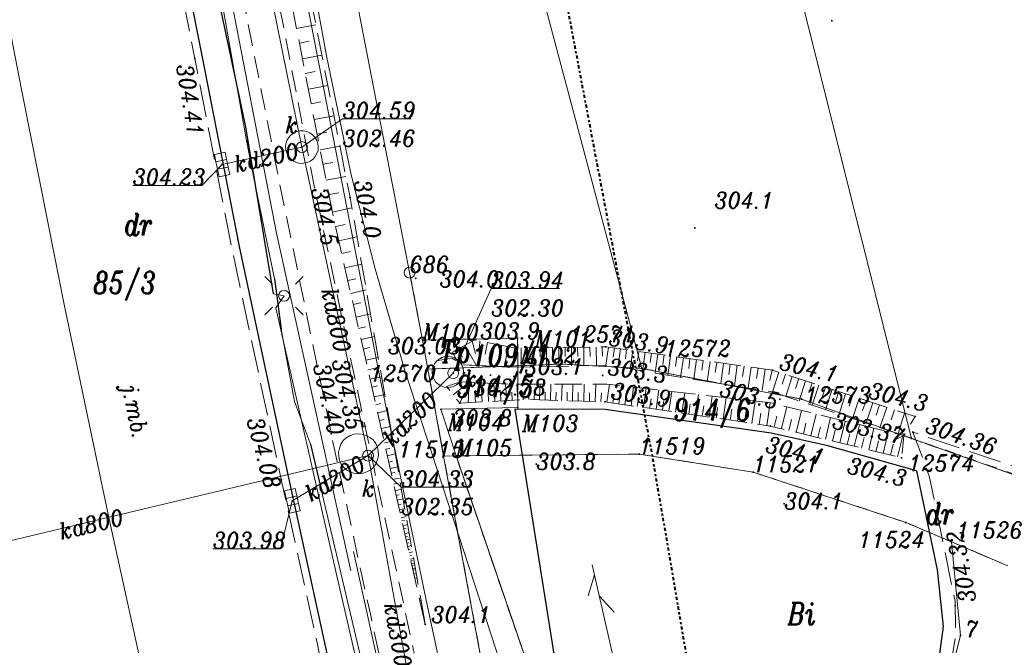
# Model space of a CAD drawing. Extents: x 779 to 3668, y -1329 to 9570.
# Tile 98 of 106: x 2388 to 2433, y -275 to -246. Entities that reach past the tile are written whole.
import ezdxf

# ---------------------------------------------------------------- set-up
doc = ezdxf.new("R2010")
doc.units = 0
for name, pattern in [('0.5_0.5', [1, 0.5, -0.5]), ('1.5_0.5', [2, 1.5, -0.5]), ('BUBZ01-500', [1.75, 1.25, -0.5]), ('CIĄGłA', [0]), ('DGN Style 4', [0.3202, 0.16, -0.08, 0.0002, -0.08]), ('ib05_500', [1, 0.5, -0.5]), ('mz1.0_0.5', [1.5, 1, -0.5]), ('mz1.25_0.5', [1.75, 1.25, -0.5])]:
    doc.linetypes.add(name, pattern=pattern)
for name, color, linetype, lineweight in [('000 Inne (niezydentyfikowane)', 7, 'Continuous', 0), ('202-punkt graniczny', 7, 'Continuous', 0), ('202-punkt graniczny-Atr103', 7, 'Continuous', 0), ('203-punkt graniczny', 7, 'Continuous', 0), ('203-punkt graniczny-Atr103', 7, 'Continuous', 0), ('210-oznaczenie konturu użytku gruntowego', 7, 'Continuous', 0), ('211-numer działki ewidencyjnej', 7, 'Continuous', 0), ('217-kontur klasyfikacyjny', 7, 'Continuous', 0), ('218-kontur użytku gruntowego', 7, 'Continuous', 0), ('219-działka ewidencyjna', 7, 'Continuous', 0), ('bariera drogowa ochronna (linia)', 7, 'Continuous', 0), ('BUBZ01', 7, 'Continuous', 0), ('BUBZ01_1', 7, 'Continuous', 0), ('chodnik (powierzchnia)', 7, 'Continuous', 0), ('ekran akustyczny (linia)', 7, 'Continuous', 0), ('jezdnia (powierzchnia)', 7, 'Continuous', 0), ('jezdnia (powierzchnia)-Atr17', 7, 'Continuous', 0), ('kanał technologiczny (linia)', 7, 'Continuous', 0), ('komora podziemna - przewód kanalizacyjny (powierzchnia)-SK', 7, 'Continuous', 0), ('kratka ściekowa (punkt)-SK', 7, 'Continuous', 0), ('krawężnik (linia)', 7, 'Continuous', 0), ('latarnia (punkt)', 7, 'Continuous', 0), ('MPZP', 7, 'Continuous', 0), ('murek oporowy (linia)', 7, 'Continuous', 0), ('ogrodzenie trwałe (linia)', 7, 'Continuous', 0), ('przepust (linia)', 7, 'Continuous', 0), ('przepust (linia) - symbol', 7, 'Continuous', 0), ('przewód elektroenergetyczny (linia)-SEPOD', 7, 'Continuous', 0), ('przewód gazowy (linia)-SG', 7, 'Continuous', 0), ('przewód kanalizacyjny (linia)-SK', 7, 'Continuous', 0), ('przewód kanalizacyjny (linia)-SK-Atr1', 7, 'Continuous', 0), ('punkt o określonej wysokości (sieć kanalizacyjna)-SK', 7, 'Continuous', 0), ('punkt o określonej wysokości (sieć kanalizacyjna)-SK-Atr2', 7, 'Continuous', 0), ('punkt o określonej wysokości (sieć kanalizacyjna)-SK-Atr3', 7, 'Continuous', 0), ('punkt wysokościowy naturalny', 7, 'Continuous', 0), ('punkt wysokościowy naturalny-Atr2', 7, 'Continuous', 0), ('punkt wysokościowy sztuczny', 7, 'Continuous', 0), ('punkt wysokościowy sztuczny-Atr2', 7, 'Continuous', 0), ('RTPW01', 253, 'Continuous', 0), ('RTPW02', 7, 'Continuous', 0), ('rura ochronna - przewód elektroenergetyczny (linia)-SE', 7, 'Continuous', 0), ('skarpa nieumocniona (powierzchnia)', 7, 'Continuous', 0), ('SUPT01', 7, 'Continuous', 0), ('właz okrągły - siec kanalizacyjna (punkt)-SK', 7, 'Continuous', 0), ('właz okrągły - siec kanalizacyjna (punkt)-SK-Atr17', 7, 'Continuous', 0)]:
    doc.layers.add(name, color=color, linetype=linetype, lineweight=lineweight)
doc.styles.get("Standard").update_dxf_attribs({"font": 'arial.ttf'})
doc.styles.add('Style-ITALIC_1250', font='ITALIC_1250.shx')
doc.linetypes.add('902-500', pattern='A,3.75,[24,dgnlstyle-geo-mz.shx,S=0.002786,R=0,X=0,Y=0],3.75', length=7.5)
doc.linetypes.add('KTOK01-500', pattern='A,1.75,[13,dgnlstyle-rozp_2013.shx,S=0.002778,R=0,X=0,Y=0],1.75', length=3.5)

# ---------------------------------------------------------------- blocks, each defined once
blk = doc.blocks.new('203')
at = {"linetype": 'Continuous', "lineweight": -2, "ltscale": 10}
h = blk.add_hatch(color=0, dxfattribs=at)
edge = h.paths.add_edge_path()
edge.add_arc((0, 0), 0.45, 0, 360)
blk = doc.blocks.new('202')
at = {"color": 0, "linetype": 'Continuous', "lineweight": -2, "ltscale": 10}
blk.add_circle((0, 0), 2.5, dxfattribs=at)
blk = doc.blocks.new('PW01')
at = {"linetype": 'Continuous', "lineweight": 13, "ltscale": 10}
h = blk.add_hatch(color=0, dxfattribs=at)
edge = h.paths.add_edge_path()
edge.add_arc((0, 0), 0.45, 0, 360)
blk = doc.blocks.new('IB05')
at = {"color": 0, "linetype": 'Continuous', "lineweight": -2, "ltscale": 10}
for q in [(3.54, 3.54), (3.54, -3.54)]:
    blk.add_line((0, 0), q, dxfattribs=at)
blk = doc.blocks.new('PW02')
at = {"linetype": 'Continuous', "lineweight": 13, "ltscale": 10}
h = blk.add_hatch(color=0, dxfattribs=at)
edge = h.paths.add_edge_path()
edge.add_arc((0, 0), 0.45, 0, 360)
blk = doc.blocks.new('SM01')
at = {"color": 0, "linetype": 'Continuous', "lineweight": 13, "ltscale": 10}
for p, q in [((-5.3, 5.31), (-8.83, 8.84)), ((5.31, 5.31), (8.84, 8.84)), ((-5.3, -5.3), (-8.83, -8.83)), ((5.31, -5.3), (8.84, -8.83))]:
    blk.add_line(p, q, dxfattribs=at)
blk.add_circle((0, 0), 2.5, dxfattribs=at)
blk = doc.blocks.new('US05')
at = {"color": 0, "linetype": 'Continuous', "lineweight": 13, "ltscale": 10}
for p, q in [((-5.25, -2.5), (-5.25, 2.5)), ((-5.25, 2.5), (-1.75, 2.5)), ((-1.75, -2.5), (-1.75, 2.5)), ((-1.75, 2.5), (1.75, 2.5)), ((1.75, -2.5), (1.75, 2.5)), ((1.75, 2.5), (5.25, 2.5)), ((5.25, -2.5), (5.25, 2.5)), ((-5.25, -2.5), (-1.75, -2.5)), ((-1.75, -2.5), (1.75, -2.5)), ((1.75, -2.5), (5.25, -2.5))]:
    blk.add_line(p, q, dxfattribs=at)
blk = doc.blocks.new('PW01_1')
at = {"linetype": 'Continuous', "lineweight": 13, "ltscale": 10}
h = blk.add_hatch(color=0, dxfattribs=at)
edge = h.paths.add_edge_path()
edge.add_arc((0, 0), 0.45, 0, 360)
blk = doc.blocks.new('US22')
at = {"color": 0, "linetype": 'Continuous', "lineweight": -2, "ltscale": 10}
blk.add_circle((0, 0), 2.5, dxfattribs=at)
blk = doc.blocks.new('RTPW01')
at = {"layer": 'RTPW01', "linetype": 'Continuous', "lineweight": 13, "true_color": 0x939598}
h = blk.add_hatch(color=252, dxfattribs=at)
edge = h.paths.add_edge_path()
edge.add_arc((0, 0), 0.045, 0, 360)
blk = doc.blocks.new('RTPW02')
at = {"layer": 'RTPW02', "linetype": 'Continuous', "lineweight": 13}
h = blk.add_hatch(color=7, dxfattribs=at)
edge = h.paths.add_edge_path()
edge.add_arc((0, 0), 0.045, 0, 360)
blk = doc.blocks.new('PZT MDCP podkład')
at = {"layer": '000 Inne (niezydentyfikowane)', "color": 8, "linetype": 'Continuous', "lineweight": 13, "flags": 128}
for points in [[(2114.186, 42.976), (2114.696, 42.056)], [(2114.516, 43.166), (2114.666, 42.606)], [(2114.876, 43.176), (2114.816, 42.046)], [(2115.226, 43.106), (2115.116, 42.576)], [(2115.556, 43.046), (2115.356, 42.016)], [(2115.876, 42.976), (2115.786, 42.486)], [(2113.616, 42.656), (2113.846, 42.226)], [(2113.876, 42.806), (2114.076, 42.436)], [(2116.186, 42.916), (2115.996, 41.986)], [(2116.476, 42.856), (2116.386, 42.416)], [(2116.766, 42.856), (2116.776, 41.986)], [(2117.056, 42.866), (2117.066, 42.426)], [(2117.346, 42.866), (2117.356, 41.996)], [(2117.636, 42.866), (2117.636, 42.436)], [(2117.926, 42.876), (2117.936, 42.006)], [(2118.216, 42.876), (2118.216, 42.446)], [(2118.496, 42.876), (2118.506, 42.016)], [(2118.786, 42.886), (2118.796, 42.456)], [(2119.076, 42.886), (2119.086, 42.026)], [(2119.356, 42.886), (2119.366, 42.466)], [(2119.646, 42.896), (2119.656, 42.036)], [(2119.926, 42.896), (2119.936, 42.466)], [(2120.216, 42.896), (2120.226, 42.046)], [(2120.496, 42.906), (2120.506, 42.476)], [(2120.776, 42.886), (2120.656, 42.056)], [(2121.056, 42.846), (2120.996, 42.436)], [(2121.326, 42.816), (2121.216, 41.976)], [(2121.606, 42.776), (2121.556, 42.356)], [(2121.896, 42.736), (2121.776, 41.886)], [(2122.176, 42.696), (2122.116, 42.266)], [(2122.466, 42.656), (2122.346, 41.796)], [(2122.756, 42.616), (2122.696, 42.186)], [(2123.046, 42.576), (2122.926, 41.706)], [(2123.336, 42.536), (2123.276, 42.096)], [(2123.626, 42.486), (2123.506, 41.606)], [(2123.926, 42.446), (2123.866, 42.006)], [(2124.226, 42.406), (2124.096, 41.516)], [(2124.526, 42.366), (2124.466, 41.916)], [(2124.826, 42.326), (2124.706, 41.416)], [(2125.136, 42.276), (2125.066, 41.826)], [(2125.446, 42.236), (2125.316, 41.316)], [(2125.756, 42.196), (2125.686, 41.726)], [(2126.066, 42.146), (2125.936, 41.216)], [(2126.376, 42.106), (2126.316, 41.636)], [(2126.696, 42.066), (2126.566, 41.116)], [(2127.016, 42.016), (2126.946, 41.546)], [(2127.336, 41.976), (2127.196, 41.016)], [(2127.656, 41.926), (2127.586, 41.446)], [(2127.976, 41.886), (2127.846, 40.906)], [(2128.306, 41.836), (2128.196, 41.356)], [(2128.606, 41.736), (2128.316, 40.826)], [(2128.916, 41.646), (2128.766, 41.186)], [(2113.646, 40.696), (2114.376, 41.276)], [(2114.336, 40.336), (2114.376, 41.276)], [(2114.976, 40.376), (2114.926, 41.256)], [(2115.556, 40.406), (2115.516, 41.226)], [(2116.106, 40.436), (2116.056, 41.196)], [(2116.616, 40.466), (2116.566, 41.196)], [(2117.116, 40.486), (2117.136, 41.196)], [(2117.616, 40.466), (2117.636, 41.196)], [(2118.116, 40.456), (2118.136, 41.196)], [(2118.616, 40.436), (2118.646, 41.196)], [(2119.126, 40.426), (2119.146, 41.196)], [(2119.646, 40.406), (2119.666, 41.196)], [(2120.176, 40.386), (2120.196, 41.196)], [(2120.706, 40.366), (2120.826, 41.186)], [(2129.216, 41.546), (2128.926, 40.626)], [(2129.526, 41.446), (2129.376, 40.986)], [(2129.826, 41.346), (2129.536, 40.426)], [(2130.136, 41.246), (2129.986, 40.786)], [(2113.946, 40.316), (2114.166, 40.796)], [(2114.666, 40.356), (2114.636, 40.816)], [(2115.276, 40.386), (2115.246, 40.816)], [(2115.836, 40.416), (2115.816, 40.816)], [(2116.356, 40.446), (2116.336, 40.826)], [(2116.866, 40.476), (2116.846, 40.836)], [(2117.366, 40.476), (2117.376, 40.836)], [(2117.866, 40.456), (2117.876, 40.826)], [(2118.366, 40.446), (2118.376, 40.816)], [(2118.876, 40.426), (2118.886, 40.816)], [(2119.386, 40.416), (2119.396, 40.806)], [(2119.906, 40.396), (2119.916, 40.796)], [(2120.436, 40.386), (2120.456, 40.786)], [(2120.986, 40.326), (2121.046, 40.736)], [(2121.256, 40.286), (2121.376, 41.116)], [(2121.816, 40.206), (2121.936, 41.056)], [(2122.386, 40.116), (2122.506, 40.986)], [(2122.966, 40.036), (2123.096, 40.926)], [(2123.556, 39.946), (2123.686, 40.856)], [(2124.156, 39.856), (2124.296, 40.786)], [(2124.776, 39.766), (2124.916, 40.716)], [(2130.446, 41.146), (2130.146, 40.226)], [(2130.756, 41.046), (2130.606, 40.586)], [(2131.056, 40.946), (2130.756, 40.016)], [(2131.366, 40.846), (2131.216, 40.376)], [(2131.676, 40.746), (2131.376, 39.816)], [(2121.536, 40.246), (2121.596, 40.666)], [(2122.096, 40.166), (2122.156, 40.596)], [(2122.666, 40.076), (2122.736, 40.516)], [(2123.256, 39.996), (2123.326, 40.436)], [(2123.856, 39.906), (2123.926, 40.356)], [(2124.466, 39.816), (2124.536, 40.276)], [(2125.406, 39.676), (2125.546, 40.636)], [(2126.046, 39.586), (2126.186, 40.566)], [(2126.706, 39.486), (2126.846, 40.486)], [(2127.366, 39.386), (2127.516, 40.406)], [(2128.056, 39.286), (2128.206, 40.336)], [(2131.986, 40.646), (2131.836, 40.176)], [(2132.296, 40.536), (2131.996, 39.606)], [(2132.616, 40.436), (2132.456, 39.976)], [(2132.926, 40.336), (2132.616, 39.406)], [(2125.086, 39.726), (2125.156, 40.196)], [(2125.726, 39.626), (2125.796, 40.116)], [(2126.376, 39.536), (2126.446, 40.036)], [(2127.036, 39.436), (2127.106, 39.946)], [(2127.706, 39.336), (2127.786, 39.856)], [(2128.736, 39.146), (2128.976, 40.146)], [(2129.406, 38.976), (2129.646, 39.986)], [(2130.076, 38.816), (2130.316, 39.816)], [(2133.236, 40.236), (2133.086, 39.766)], [(2133.566, 40.126), (2133.256, 39.186)], [(2133.916, 40.016), (2133.766, 39.546)], [(2134.386, 39.856), (2134.086, 38.916)], [(2128.396, 39.226), (2128.516, 39.726)], [(2129.066, 39.056), (2129.186, 39.566)], [(2129.736, 38.896), (2129.856, 39.396)], [(2130.746, 38.656), (2130.986, 39.656)], [(2131.406, 38.496), (2131.656, 39.496)], [(2130.406, 38.736), (2130.526, 39.236)], [(2131.076, 38.576), (2131.196, 39.076)], [(2131.746, 38.416), (2131.866, 38.906)], [(2132.076, 38.336), (2132.316, 39.326)], [(2132.736, 38.166), (2132.976, 39.166)], [(2133.396, 38.006), (2133.636, 39.006)], [(2132.406, 38.256), (2132.526, 38.746)], [(2133.066, 38.086), (2133.186, 38.586)], [(2134.066, 37.846), (2134.306, 38.836)], [(2133.736, 37.926), (2133.856, 38.426)]]:
    blk.add_lwpolyline(points, dxfattribs=at)
at = {"layer": '217-kontur klasyfikacyjny', "color": 8, "linetype": '1.5_0.5', "lineweight": 13, "flags": 128}
for points in [[(2111.646, 46.316), (2112.236, 43.216)], [(2112.236, 43.216), (2116.606, 43.306)], [(2116.606, 43.306), (2116.616, 42.036)], [(2116.616, 42.036), (2118.636, 42.116)], [(2118.636, 42.116), (2122.316, 41.916)], [(2122.316, 41.916), (2129.646, 40.506)], [(2129.646, 40.506), (2134.696, 38.696)], [(2134.696, 38.696), (2141.556, 36.266)]]:
    blk.add_lwpolyline(points, dxfattribs=at)
at = {"layer": '218-kontur użytku gruntowego', "color": 8, "linetype": '0.5_0.5', "lineweight": 13, "flags": 128}
for points in [[(2111.646, 46.316), (2112.236, 43.216)], [(2112.236, 43.216), (2111.646, 46.316)], [(2116.606, 43.306), (2112.236, 43.216)], [(2112.236, 43.216), (2116.606, 43.306)], [(2112.236, 43.216), (2112.486, 41.886)], [(2112.486, 41.886), (2112.236, 43.216)], [(2116.616, 42.036), (2116.606, 43.306)], [(2116.606, 43.306), (2116.616, 42.036)], [(2118.636, 42.116), (2116.616, 42.036)], [(2116.616, 42.036), (2118.636, 42.116)], [(2122.316, 41.916), (2118.636, 42.116)], [(2118.636, 42.116), (2122.316, 41.916)], [(2112.486, 41.886), (2116.616, 42.036)], [(2116.616, 42.036), (2112.486, 41.886)], [(2112.486, 41.886), (2113.206, 37.886)], [(2113.206, 37.886), (2112.486, 41.886)], [(2129.646, 40.506), (2122.316, 41.916)], [(2122.316, 41.916), (2129.646, 40.506)], [(2134.696, 38.696), (2129.646, 40.506)], [(2129.646, 40.506), (2134.696, 38.696)], [(2141.556, 36.266), (2134.696, 38.696)], [(2134.696, 38.696), (2141.556, 36.266)], [(2113.206, 37.886), (2113.776, 37.896)], [(2113.776, 37.896), (2113.206, 37.886)], [(2113.206, 37.886), (2115.366, 26.206)], [(2115.366, 26.206), (2113.206, 37.886)], [(2113.776, 37.896), (2122.196, 37.976)], [(2122.196, 37.976), (2113.776, 37.896)], [(2119.596, 20.906), (2113.776, 37.896)], [(2113.776, 37.896), (2119.596, 20.906)], [(2122.196, 37.976), (2127.436, 37.146)], [(2127.436, 37.146), (2122.196, 37.976)], [(2127.436, 37.146), (2134.436, 34.836)], [(2134.436, 34.836), (2127.436, 37.146)], [(2134.436, 34.836), (2136.536, 33.946)], [(2136.536, 33.946), (2134.436, 34.836)], [(2136.536, 33.946), (2139.136, 32.836)], [(2139.136, 32.836), (2136.536, 33.946)]]:
    blk.add_lwpolyline(points, dxfattribs=at)
at = {"layer": '219-działka ewidencyjna', "color": 8, "linetype": 'Continuous', "lineweight": 13, "flags": 128}
for points in [[(2111.646, 46.316), (2103.976, 85.786)], [(2127.666, 66.856), (2134.696, 38.696)], [(2117.836, 58.706), (2122.316, 41.916)], [(2111.646, 46.316), (2112.236, 43.216)], [(2112.236, 43.216), (2116.606, 43.306)], [(2112.486, 41.886), (2112.236, 43.216)], [(2116.606, 43.306), (2116.616, 42.036)], [(2118.636, 42.116), (2116.616, 42.036)], [(2118.636, 42.116), (2122.316, 41.916)], [(2112.486, 41.886), (2116.616, 42.036)], [(2113.206, 37.886), (2112.486, 41.886)], [(2116.616, 42.036), (2116.616, 40.116)], [(2122.316, 41.916), (2129.646, 40.506)], [(2129.646, 40.506), (2134.696, 38.696)], [(2113.086, 40.036), (2116.616, 40.116)], [(2113.776, 37.896), (2113.086, 40.036)], [(2141.556, 36.266), (2134.696, 38.696)], [(2113.206, 37.886), (2113.776, 37.896)], [(2115.366, 26.206), (2113.206, 37.886)], [(2122.196, 37.976), (2113.776, 37.896)], [(2113.776, 37.896), (2119.596, 20.906)], [(2122.196, 37.976), (2127.436, 37.146)], [(2127.436, 37.146), (2134.436, 34.836)], [(2134.436, 34.836), (2136.536, 33.946)], [(2136.536, 33.946), (2136.956, 29.646)], [(2136.536, 33.946), (2139.136, 32.836)], [(2136.016, 25.926), (2136.956, 29.646)]]:
    blk.add_lwpolyline(points, dxfattribs=at)
at = {"layer": 'bariera drogowa ochronna (linia)', "color": 8, "linetype": 'KTOK01-500', "lineweight": 13, "flags": 128}
for points in [[(2084.646, 103.156), (2086.306, 94.146), (2088.056, 84.786), (2089.946, 74.546), (2091.886, 64.626), (2093.806, 54.736), (2095.766, 44.856), (2097.796, 35.206), (2099.926, 25.496), (2102.236, 15.946), (2104.896, 6.146), (2107.666, -3.744), (2109.796, -10.954), (2112.814, -19.835)], [(2109.066, 33.496), (2111.246, 23.596), (2112.626, 17.666), (2113.206, 17.216), (2113.606, 16.946), (2114.356, 16.546), (2114.926, 16.306), (2115.616, 16.076), (2116.336, 15.916)]]:
    blk.add_lwpolyline(points, dxfattribs=at)
at = {"layer": 'BUBZ01', "color": 8, "linetype": 'BUBZ01-500', "lineweight": 13, "flags": 128}
for points in [[(2112.363, 30.151), (2112.363, 30.151), (2108.065, 49.239), (2104.123, 69.486), (2099.983, 91.106), (2098.843, 96.593)], [(2098.843, 96.593), (2100.711, 91.294), (2105.006, 69.522), (2108.907, 49.77), (2112.363, 30.151)]]:
    blk.add_lwpolyline(points, dxfattribs=at)
at = {"layer": 'BUBZ01_1', "color": 8, "linetype": 'Continuous', "lineweight": 13}
for p, q in [((2107.341, 57.702), (2106.451, 57.529)), ((2107.026, 56.956), (2106.58, 56.869)), ((2107.616, 56.309), (2106.723, 56.135)), ((2107.299, 55.562), (2106.851, 55.475)), ((2107.891, 54.916), (2106.994, 54.741)), ((2107.572, 54.169), (2107.123, 54.081)), ((2108.166, 53.523), (2107.266, 53.348)), ((2107.845, 52.775), (2107.394, 52.687)), ((2108.441, 52.13), (2107.537, 51.954)), ((2108.119, 51.382), (2107.665, 51.294)), ((2108.717, 50.737), (2107.808, 50.56)), ((2108.392, 49.988), (2107.937, 49.9)), ((2108.991, 49.294), (2108.098, 49.093)), ((2108.678, 48.532), (2108.247, 48.435)), ((2109.226, 47.964), (2108.395, 47.777)), ((2108.928, 47.282), (2108.526, 47.192)), ((2109.447, 46.707), (2108.675, 46.533)), ((2109.179, 46.032), (2108.806, 45.948)), ((2109.655, 45.525), (2108.938, 45.363)), ((2109.4, 44.929), (2109.053, 44.851)), ((2109.851, 44.416), (2109.185, 44.266)), ((2109.621, 43.827), (2109.3, 43.754)), ((2110.033, 43.381), (2109.416, 43.242)), ((2109.813, 42.871), (2109.515, 42.804)), ((2110.202, 42.421), (2109.63, 42.292)), ((2110.004, 41.915), (2109.729, 41.853)), ((2110.358, 41.534), (2109.827, 41.414)), ((2110.167, 41.106), (2109.91, 41.048)), ((2110.502, 40.721), (2110.009, 40.61)), ((2110.329, 40.298), (2110.091, 40.244)), ((2110.632, 39.982), (2110.173, 39.878)), ((2110.476, 39.562), (2110.256, 39.513)), ((2110.762, 39.242), (2110.338, 39.147)), ((2110.609, 38.901), (2110.404, 38.854)), ((2110.879, 38.577), (2110.486, 38.489)), ((2110.742, 38.239), (2110.552, 38.196)), ((2110.983, 37.986), (2110.618, 37.904)), ((2110.86, 37.651), (2110.684, 37.611)), ((2111.087, 37.395), (2110.75, 37.319)), ((2110.963, 37.136), (2110.799, 37.099)), ((2111.179, 36.877), (2110.865, 36.807)), ((2111.066, 36.621), (2110.914, 36.587)), ((2111.27, 36.36), (2110.98, 36.295)), ((2111.169, 36.107), (2111.03, 36.075)), ((2111.348, 35.916), (2111.079, 35.856)), ((2111.258, 35.666), (2111.128, 35.637)), ((2111.426, 35.473), (2111.178, 35.417)), ((2111.331, 35.298), (2111.211, 35.271)), ((2111.491, 35.103), (2111.26, 35.051)), ((2111.405, 34.93), (2111.293, 34.905)), ((2111.556, 34.734), (2111.342, 34.686)), ((2111.479, 34.563), (2111.375, 34.54)), ((2111.621, 34.364), (2111.425, 34.32)), ((2111.553, 34.195), (2111.458, 34.174)), ((2111.673, 34.069), (2111.491, 34.028)), ((2111.611, 33.901), (2111.524, 33.881)), ((2111.725, 33.773), (2111.557, 33.735)), ((2111.67, 33.607), (2111.589, 33.589)), ((2111.778, 33.477), (2111.622, 33.442)), ((2111.729, 33.313), (2111.655, 33.296)), ((2111.83, 33.182), (2111.688, 33.15)), ((2111.774, 33.092), (2111.705, 33.077)), ((2111.869, 32.96), (2111.738, 32.931)), ((2111.818, 32.872), (2111.754, 32.857)), ((2111.908, 32.738), (2111.787, 32.711)), ((2111.862, 32.651), (2111.804, 32.638)), ((2111.947, 32.517), (2111.836, 32.492)), ((2111.906, 32.431), (2111.853, 32.419)), ((2111.986, 32.295), (2111.886, 32.272)), ((2112.142, 31.254), (2112.116, 31.248))]:
    blk.add_line(p, q, dxfattribs=at)
at = {"layer": 'chodnik (powierzchnia)', "color": 8, "linetype": 'mz1.0_0.5', "lineweight": 13, "flags": 128}
blk.add_lwpolyline([(2094.286, 107.736), (2095.496, 102.266), (2096.136, 99.116), (2097.046, 94.516), (2101.066, 73.846), (2102.576, 66.006), (2104.166, 58.036), (2105.666, 50.426), (2108.206, 38.126), (2109.856, 30.556), (2110.966, 25.356), (2112.896, 16.946), (2113.376, 16.626), (2113.866, 16.346), (2114.386, 16.096), (2114.916, 15.896), (2115.466, 15.726), (2116.016, 15.596), (2116.586, 15.506), (2117.156, 15.466), (2117.726, 15.456), (2118.296, 15.496), (2118.866, 15.576), (2119.426, 15.696), (2119.966, 15.856), (2120.506, 16.056), (2119.896, 17.836), (2118.716, 17.426), (2117.186, 17.296), (2115.196, 17.896), (2114.046, 18.856), (2112.546, 25.696), (2111.356, 31.136), (2109.736, 38.596), (2107.226, 50.456), (2105.686, 58.476), (2104.126, 66.306), (2102.566, 74.356), (2098.636, 94.616), (2097.546, 100.076), (2097.016, 102.526), (2095.816, 107.956), (2094.286, 107.736)], close=True, dxfattribs=at)
at = {"layer": 'ekran akustyczny (linia)', "color": 8, "linetype": 'Continuous', "lineweight": 13, "flags": 128}
blk.add_lwpolyline([(2108.938, 32.611), (2105.527, 48.134), (2103.716, 57.467), (2101.986, 66.327), (2099.856, 77.327), (2097.976, 86.916), (2096.096, 96.547), (2095.016, 102.066)], dxfattribs=at)
at = {"layer": 'jezdnia (powierzchnia)', "color": 8, "linetype": '1.5_0.5', "lineweight": 13, "flags": 128}
blk.add_lwpolyline([(2121.58, -17.44), (2121.58, -17.44), (2119.166, -10.314), (2116.966, -3.184), (2116.146, -0.544), (2113.326, 8.386), (2110.936, 17.476), (2110.246, 19.936), (2110.076, 20.316), (2109.986, 20.546), (2109.896, 20.776), (2109.816, 21.006), (2109.746, 21.246), (2109.686, 21.486), (2109.266, 21.386), (2107.936, 26.806), (2105.746, 36.806), (2103.466, 47.496), (2101.776, 56.146), (2099.886, 65.716), (2097.696, 76.946), (2095.716, 86.936), (2093.966, 96.096), (2092.736, 102.466), (2092.306, 104.766), (2077.106, 102.056), (2077.796, 98.156), (2078.256, 95.836), (2079.416, 89.206), (2080.776, 82.376), (2082.496, 73.286), (2083.117, 69.993)], dxfattribs=at)
blk.add_lwpolyline([(2222.326, 18.117), (2221.203, 22.083), (2205.386, 20.096), (2204.446, 20.596), (2203.096, 26.226), (2196.866, 25.286), (2195.626, 20.026), (2193.796, 18.826), (2188.866, 17.986), (2181.466, 17.556), (2178.606, 17.876), (2176.756, 18.456), (2173.726, 19.866), (2171.816, 21.166), (2167.276, 24.556), (2161.216, 26.826), (2157.676, 27.806), (2155.096, 28.106), (2148.546, 27.616), (2147.486, 27.656), (2146.556, 27.976), (2145.856, 28.606), (2144.736, 30.366), (2142.996, 34.696), (2142.366, 36.396), (2134.766, 38.986), (2135.116, 38.066), (2135.536, 36.916), (2136.706, 31.206), (2136.736, 29.676), (2136.306, 26.976), (2135.846, 25.416), (2133.726, 22.486), (2132.306, 21.326), (2131.486, 20.706), (2127.046, 18.566), (2125.056, 17.666), (2127.506, 10.916), (2129.216, 11.496), (2130.676, 11.486), (2132.096, 11.146), (2133.716, 10.476), (2146.306, 15.706), (2146.296, 16.146), (2146.506, 16.786), (2146.996, 17.566), (2147.256, 17.806), (2147.826, 18.186), (2148.396, 18.406), (2149.006, 18.516), (2149.656, 18.536), (2150.306, 18.406), (2150.866, 18.186), (2152.256, 17.276), (2152.966, 16.616), (2160.196, 19.556), (2160.416, 20.026), (2161.966, 20.226), (2164.176, 19.736), (2166.856, 18.806), (2176.416, 14.626), (2183.046, 13.986), (2201.016, 15.826), (2205.616, 16.276), (2221.196, 17.986), (2222.326, 18.117)], close=True, dxfattribs=at)
at = {"layer": 'kanał technologiczny (linia)', "color": 8, "linetype": 'Continuous', "lineweight": 13, "flags": 128}
blk.add_lwpolyline([(2076.829, 99.116), (2097.466, 101.996), (2098.496, 100.976), (2099.736, 94.596), (2102.876, 80.006), (2107.146, 57.576), (2110.276, 41.516), (2112.466, 30.966), (2113.936, 24.136), (2116.446, 18.576), (2123.106, -1.554), (2123.726, -2.874), (2127.703, -15.767)], dxfattribs=at)
at = {"layer": 'komora podziemna - przewód kanalizacyjny (powierzchnia)-SK', "color": 8, "linetype": 'Continuous', "lineweight": 13, "flags": 128}
for points in [[(2106.476, 51.366), (2106.326, 51.436), (2106.206, 51.526), (2106.096, 51.636), (2106.016, 51.776), (2105.966, 51.916), (2105.946, 52.076), (2105.956, 52.236), (2106.006, 52.386), (2106.086, 52.516), (2106.186, 52.636), (2106.316, 52.726), (2106.456, 52.796), (2106.606, 52.826), (2106.766, 52.836), (2106.916, 52.806), (2107.066, 52.736), (2107.186, 52.646), (2107.296, 52.536), (2107.376, 52.396), (2107.426, 52.256), (2107.446, 52.096), (2107.436, 51.936), (2107.386, 51.786), (2107.306, 51.656), (2107.206, 51.536), (2107.076, 51.446), (2106.936, 51.376), (2106.786, 51.346), (2106.626, 51.336), (2106.476, 51.366)], [(2113.526, 41.046), (2113.376, 41.036), (2113.226, 41.056), (2113.086, 41.106), (2112.956, 41.186), (2112.846, 41.286), (2112.766, 41.416), (2112.706, 41.546), (2112.686, 41.696), (2112.686, 41.846), (2112.726, 41.996), (2112.786, 42.126), (2112.876, 42.246), (2112.996, 42.346), (2113.126, 42.416), (2113.266, 42.456), (2113.416, 42.466), (2113.566, 42.446), (2113.706, 42.396), (2113.836, 42.316), (2113.946, 42.216), (2114.026, 42.096), (2114.086, 41.956), (2114.116, 41.806), (2114.106, 41.656), (2114.076, 41.506), (2114.006, 41.376), (2113.916, 41.256), (2113.806, 41.156), (2113.666, 41.086), (2113.526, 41.046)], [(2109.506, 37.096), (2109.316, 37.076), (2109.126, 37.086), (2108.936, 37.146), (2108.766, 37.236), (2108.626, 37.366), (2108.506, 37.516), (2108.426, 37.686), (2108.386, 37.876), (2108.376, 38.066), (2108.416, 38.256), (2108.486, 38.436), (2108.596, 38.596), (2108.736, 38.726), (2108.906, 38.826), (2109.086, 38.886), (2109.276, 38.906), (2109.466, 38.896), (2109.646, 38.836), (2109.816, 38.746), (2109.966, 38.626), (2110.086, 38.466), (2110.166, 38.296), (2110.206, 38.106), (2110.216, 37.916), (2110.176, 37.726), (2110.106, 37.546), (2109.996, 37.386), (2109.856, 37.256), (2109.686, 37.156), (2109.506, 37.096)]]:
    blk.add_lwpolyline(points, close=True, dxfattribs=at)
at = {"layer": 'krawężnik (linia)', "color": 8, "linetype": 'Continuous', "lineweight": 30, "flags": 128}
blk.add_lwpolyline([(2093.096, 102.556), (2094.326, 96.146), (2096.056, 87.026), (2098.076, 77.016), (2100.216, 65.776), (2102.096, 56.296), (2103.816, 47.516), (2106.076, 36.886), (2108.256, 26.916), (2109.346, 22.156)], dxfattribs=at)
at = {"layer": 'MPZP', "color": 8, "linetype": 'DGN Style 4', "lineweight": 40, "flags": 128}
blk.add_lwpolyline([(2134.413, -13.933), (2127.576, 9.996), (2122.802, 37.892), (2105.951, 127.031)], dxfattribs=at)
at = {"layer": 'murek oporowy (linia)', "color": 8, "linetype": 'Continuous', "lineweight": 13}
for p, q in [((2114.086, 42.086), (2116.176, 41.976)), ((2113.986, 41.296), (2116.166, 41.196))]:
    blk.add_line(p, q, dxfattribs=at)
at = {"layer": 'ogrodzenie trwałe (linia)', "color": 8, "linetype": '902-500', "lineweight": 30, "flags": 128}
for points in [[(2134.936, 37.206), (2130.856, 38.356), (2128.256, 38.936), (2120.626, 40.026), (2116.476, 40.046), (2119.506, 21.006), (2124.346, 18.616), (2126.236, 19.086)], [(2134.936, 37.206), (2135.876, 32.656), (2136.156, 30.056), (2135.806, 27.466), (2134.836, 25.076), (2133.246, 22.946), (2131.266, 21.306)]]:
    blk.add_lwpolyline(points, dxfattribs=at)
at = {"layer": 'przepust (linia)', "color": 8, "linetype": 'ib05_500', "lineweight": 13, "flags": 128}
blk.add_lwpolyline([(2134.356, 38.826), (2143.076, 35.776)], dxfattribs=at)
at = {"layer": 'przewód elektroenergetyczny (linia)-SEPOD', "color": 8, "linetype": 'Continuous', "lineweight": 13, "flags": 128}
for points in [[(2125.676, -16.321), (2124.746, -14.044), (2123.386, -10.144), (2121.676, -4.304), (2121.016, -2.354), (2119.166, 3.196), (2117.416, 4.506), (2113.586, 17.846), (2113.356, 18.796), (2111.556, 19.276), (2110.366, 24.526), (2107.576, 36.346), (2107.086, 38.436), (2106.356, 40.386), (2105.736, 43.716), (2105.436, 46.026), (2104.516, 50.506), (2104.156, 52.386), (2101.886, 65.206)], [(2098.726, 82.396), (2098.196, 82.176), (2100.776, 68.676), (2104.106, 53.016), (2105.376, 45.336), (2105.876, 45.256), (2105.496, 44.696), (2108.296, 32.376), (2110.426, 23.156), (2111.766, 20.326), (2113.626, 18.346), (2115.156, 18.366)]]:
    blk.add_lwpolyline(points, dxfattribs=at)
at = {"layer": 'przewód gazowy (linia)-SG', "color": 8, "linetype": 'Continuous', "lineweight": 13, "flags": 128}
for points in [[(2110.066, 46.496), (2108.966, 50.806), (2107.826, 56.276), (2106.726, 62.346), (2105.166, 70.986), (2102.506, 85.726), (2101.076, 93.966)], [(2129.388, -15.306), (2127.316, -8.644), (2125.216, -1.084), (2123.766, 3.626), (2118.846, 19.406), (2116.106, 27.466), (2111.436, 41.766), (2110.066, 46.496)]]:
    blk.add_lwpolyline(points, dxfattribs=at)
at = {"layer": 'przewód kanalizacyjny (linia)-SK', "color": 8, "linetype": 'Continuous', "lineweight": 13, "flags": 128}
for points in [[(2096.906, 97.516), (2099.006, 90.916), (2103.716, 66.756), (2106.696, 52.086), (2109.736, 37.906)], [(2103.026, 51.286), (2106.696, 52.086)], [(2113.646, 41.696), (2109.736, 37.906), (2106.256, 35.826)], [(2109.736, 37.906), (2091.006, 33.457)], [(2109.736, 37.906), (2112.006, 25.436)]]:
    blk.add_lwpolyline(points, dxfattribs=at)
at = {"layer": 'punkt o określonej wysokości (sieć kanalizacyjna)-SK-Atr2', "color": 8, "lineweight": 13, "flags": 128}
for points in [[(2106.696, 52.086), (2108.566, 53.386), (2111.707, 53.386)], [(2103.026, 51.286), (2102.096, 50.326), (2098.923, 50.326)], [(2113.646, 41.696), (2115.388, 45.588), (2118.529, 45.588)], [(2109.736, 37.906), (2111.256, 36.456), (2114.429, 36.456)], [(2106.256, 35.826), (2105.716, 33.626), (2102.607, 33.626)]]:
    blk.add_lwpolyline(points, dxfattribs=at)
at = {"layer": 'rura ochronna - przewód elektroenergetyczny (linia)-SE', "color": 8, "linetype": 'Continuous', "lineweight": 30, "flags": 128}
for points in [[(2098.196, 82.176), (2100.776, 68.676), (2104.106, 53.016), (2105.376, 45.336)], [(2104.156, 52.386), (2104.516, 50.506)], [(2105.436, 46.026), (2105.736, 43.716)], [(2107.086, 38.436), (2107.576, 36.346)]]:
    blk.add_lwpolyline(points, dxfattribs=at)
at = {"layer": 'skarpa nieumocniona (powierzchnia)', "color": 8, "linetype": 'mz1.25_0.5', "lineweight": 13, "flags": 128}
for points in [[(2128.296, 40.836), (2134.356, 38.826), (2134.866, 39.706), (2128.316, 41.836), (2120.656, 42.906), (2116.486, 42.856), (2114.636, 43.226), (2112.886, 42.256), (2113.586, 42.386), (2114.086, 42.086), (2116.176, 41.976), (2120.736, 42.056), (2128.296, 40.836)], [(2128.296, 40.836), (2134.356, 38.826), (2134.866, 39.706), (2128.316, 41.836), (2120.656, 42.906), (2116.486, 42.856), (2114.636, 43.226), (2112.886, 42.256), (2113.586, 42.386), (2114.086, 42.086), (2116.176, 41.976), (2120.736, 42.056), (2128.296, 40.836)], [(2128.256, 40.326), (2120.706, 41.196), (2116.166, 41.196), (2113.986, 41.296), (2113.336, 41.086), (2113.946, 40.316), (2117.006, 40.486), (2120.626, 40.376), (2128.216, 39.266), (2134.246, 37.806), (2134.356, 38.826), (2128.256, 40.326)], [(2128.256, 40.326), (2120.706, 41.196), (2116.166, 41.196), (2113.986, 41.296), (2113.336, 41.086), (2113.946, 40.316), (2117.006, 40.486), (2120.626, 40.376), (2128.216, 39.266), (2134.246, 37.806), (2134.356, 38.826), (2128.256, 40.326)]]:
    blk.add_lwpolyline(points, close=True, dxfattribs=at)
at = {"layer": 'SUPT01', "color": 8, "linetype": 'Continuous', "lineweight": 13}
for p, q in [((2120.031, 32.893), (2121.15, 28.02)), ((2119.846, 31.465), (2120.139, 32.421)), ((2120.363, 31.447), (2121.044, 30.715))]:
    blk.add_line(p, q, dxfattribs=at)
at = {"layer": '202-punkt graniczny', "color": 8, "linetype": 'Continuous', "lineweight": 13, "xscale": 0.1, "yscale": 0.1, "zscale": 0.1}
blk.add_blockref('202', (2111.646, 46.316), dxfattribs=at)
at = {"layer": '203-punkt graniczny', "color": 8, "linetype": 'Continuous', "lineweight": 13, "xscale": 0.1, "yscale": 0.1, "zscale": 0.1}
for p in [(2112.236, 43.216), (2116.606, 43.306), (2116.616, 42.036), (2118.636, 42.116), (2112.486, 41.886), (2122.316, 41.916), (2129.646, 40.506), (2113.086, 40.036), (2116.616, 40.116), (2134.696, 38.696), (2122.196, 37.976), (2113.206, 37.886), (2113.776, 37.896), (2127.436, 37.146), (2134.436, 34.836), (2136.536, 33.946), (2136.956, 29.646)]:
    blk.add_blockref('203', p, dxfattribs=at)
at = {"layer": 'kratka ściekowa (punkt)-SK', "color": 8, "linetype": 'Continuous', "lineweight": 13}
for p, xscale, yscale, zscale, rotation in [((2103.026, 51.286), 0.1, 0.1, 0.1, 101.745), ((2106.256, 35.826), 0.1000000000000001, 0.1000000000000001, 0.1000000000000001, 102.619)]:
    blk.add_blockref('US05', p, dxfattribs=dict(at, xscale=xscale, yscale=yscale, zscale=zscale, rotation=rotation))
at = {"layer": 'latarnia (punkt)', "color": 8, "linetype": 'Continuous', "lineweight": 13, "xscale": 0.1, "yscale": 0.1, "zscale": 0.1}
blk.add_blockref('SM01', (2105.876, 45.256), dxfattribs=at)
at = {"layer": 'przepust (linia) - symbol', "color": 8, "linetype": 'Continuous', "lineweight": 13, "xscale": 0.09999999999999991, "yscale": 0.09999999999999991, "zscale": 0.09999999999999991, "rotation": 160.7219999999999}
blk.add_blockref('IB05', (2134.356, 38.826), dxfattribs=at)
at = {"layer": 'punkt o określonej wysokości (sieć kanalizacyjna)-SK', "color": 8, "linetype": 'Continuous', "lineweight": 13, "xscale": 0.1, "yscale": 0.1, "zscale": 0.1}
for p in [(2106.696, 52.086), (2103.026, 51.286), (2113.646, 41.696), (2109.736, 37.906), (2106.256, 35.826)]:
    blk.add_blockref('PW01_1', p, dxfattribs=at)
at = {"layer": 'punkt wysokościowy naturalny', "color": 8, "linetype": 'Continuous', "lineweight": 13, "xscale": 0.1, "yscale": 0.1, "zscale": 0.1}
for p in [(2117.466, 37.516), (2128.856, 35.696)]:
    blk.add_blockref('PW01', p, dxfattribs=at)
at = {"layer": 'punkt wysokościowy sztuczny', "color": 8, "linetype": 'Continuous', "lineweight": 13, "xscale": 0.1, "yscale": 0.1, "zscale": 0.1}
for p in [(2101.776, 56.146), (2105.746, 36.806)]:
    blk.add_blockref('PW02', p, dxfattribs=at)
at = {"layer": 'RTPW01', "color": 8, "linetype": 'Continuous', "lineweight": 13}
for p in [(2131.045, 57.894), (2108.907, 49.77), (2108.065, 49.239), (2124.753, 48.37), (2111.927, 46.055), (2114.636, 43.226), (2120.656, 42.906), (2120.514, 41.593), (2128.316, 41.836), (2116.437, 41.548), (2113.946, 40.316), (2120.626, 40.376), (2128.653, 40.498), (2134.866, 39.706), (2128.216, 39.266), (2134.246, 37.806), (2112.363, 30.151)]:
    blk.add_blockref('RTPW01', p, dxfattribs=at)
at = {"layer": 'RTPW02', "color": 8, "linetype": 'Continuous', "lineweight": 13}
for p in [(2114.168, 41.706), (2115.361, 41.603), (2108.044, 38.915), (2109.596, 39.26), (2134.766, 38.986), (2134.356, 38.826), (2136.71, 31.007)]:
    blk.add_blockref('RTPW02', p, dxfattribs=at)
at = {"layer": 'właz okrągły - siec kanalizacyjna (punkt)-SK', "color": 8, "linetype": 'Continuous', "lineweight": 13, "xscale": 0.1, "yscale": 0.1, "zscale": 0.1}
for p in [(2106.696, 52.086), (2113.646, 41.696), (2109.736, 37.906)]:
    blk.add_blockref('US22', p, dxfattribs=at)
at = {"layer": '202-punkt graniczny-Atr103', "color": 8, "lineweight": 13, "insert": (2111.646, 46.316), "char_height": 0.75, "attachment_point": 7, "line_spacing_factor": 0.6}
blk.add_mtext('\\FITALIC_1250;\\H1x;\\W0.9;686', dxfattribs=at)
blk.add_mtext('\\FITALIC_1250;\\H1x;\\W0.9;686', dxfattribs=at)
at = {"layer": '203-punkt graniczny-Atr103', "color": 8, "lineweight": 13, "char_height": 0.75, "attachment_point": 7, "line_spacing_factor": 0.6}
for s, insert in [('\\FITALIC_1250;\\H1x;\\W0.9;M100', (2112.236, 43.216)), ('\\FITALIC_1250;\\H1x;\\W0.9;M100', (2112.236, 43.216)), ('\\FITALIC_1250;\\H1x;\\W0.9;M101', (2117.404, 42.896)), ('\\FITALIC_1250;\\H1x;\\W0.9;12571', (2119.024, 43.117)), ('\\FITALIC_1250;\\H1x;\\W0.9;12572', (2123.376, 42.464)), ('\\FITALIC_1250;\\H1x;\\W0.9;M102', (2116.732, 42.158)), ('\\FITALIC_1250;\\H1x;\\W0.9;12570', (2109.833, 41.319)), ('\\FITALIC_1250;\\H1x;\\W0.9;12573', (2129.817, 40.324)), ('\\FITALIC_1250;\\H1x;\\W0.9;M104', (2113.396, 39.068)), ('\\FITALIC_1250;\\H1x;\\W0.9;M103', (2116.818, 39.022)), ('\\FITALIC_1250;\\H1x;\\W0.9;11515', (2111.144, 37.818)), ('\\FITALIC_1250;\\H1x;\\W0.9;M105', (2113.776, 37.896)), ('\\FITALIC_1250;\\H1x;\\W0.9;11519', (2122.196, 37.976)), ('\\FITALIC_1250;\\H1x;\\W0.9;11519', (2122.196, 37.976)), ('\\FITALIC_1250;\\H1x;\\W0.9;11521', (2127.436, 37.146)), ('\\FITALIC_1250;\\H1x;\\W0.9;11521', (2127.436, 37.146)), ('\\FITALIC_1250;\\H1x;\\W0.9;12574', (2134.571, 37.186)), ('\\FITALIC_1250;\\H1x;\\W0.9;11526', (2136.787, 34.106)), ('\\FITALIC_1250;\\H1x;\\W0.9;11524', (2132.283, 33.674)), ('\\FITALIC_1250;\\H1x;\\W0.9;7', (2137.192, 29.556))]:
    blk.add_mtext(s, dxfattribs=dict(at, insert=insert))
at = {"layer": '210-oznaczenie konturu użytku gruntowego', "color": 8, "linetype": 'Continuous', "lineweight": 13, "char_height": 1, "attachment_point": 7, "line_spacing_factor": 0.6}
for s, insert in [('\\FITALIC_1250;\\H1x;\\W0.79;dr', (2098.525, 48.026)), ('\\FITALIC_1250;\\H1x;\\W0.79;Tp', (2113.018, 41.855)), ('\\FITALIC_1250;\\H1x;\\W0.79;dr', (2135.356, 34.733)), ('\\FITALIC_1250;\\H1x;\\W0.79;Bi', (2129.016, 30.143))]:
    blk.add_mtext(s, dxfattribs=dict(at, insert=insert))
at = {"layer": '211-numer działki ewidencyjnej', "color": 8, "linetype": 'Continuous', "lineweight": 13, "char_height": 1, "attachment_point": 1, "line_spacing_factor": 0.6}
for s, insert in [('\\FITALIC_1250;\\H1x;\\W0.79;85/3', (2097.116, 46.362)), ('\\FITALIC_1250;\\H1x;\\W0.79;109/1', (2114.521, 43.006)), ('\\FITALIC_1250;\\H1x;\\W0.79;914/5', (2113.784, 41.586)), ('\\FITALIC_1250;\\H1x;\\W0.79;914/6', (2123.764, 40.515))]:
    blk.add_mtext(s, dxfattribs=dict(at, insert=insert))
at = {"layer": 'jezdnia (powierzchnia)-Atr17', "color": 8, "lineweight": 13, "insert": (2098.182, 41.004), "char_height": 0.75, "attachment_point": 7, "rotation": 282.04, "line_spacing_factor": 0.6}
blk.add_mtext('\\FITALIC_1250;\\H1x;\\W0.9;j.mb.', dxfattribs=at)
at = {"layer": 'przewód kanalizacyjny (linia)-SK-Atr1', "color": 8, "lineweight": 13, "char_height": 0.75, "attachment_point": 4, "line_spacing_factor": 0.6}
for s, insert, rotation in [('\\FITALIC_1250;\\H1x;\\W0.9;kd200', (2103.593, 51.284), 12.297), ('\\FITALIC_1250;\\H1x;\\W0.9;kd800', (2107.954, 45.6), 282.1), ('\\FITALIC_1250;\\H1x;\\W0.9;kd200', (2110.583, 38.547), 44.107), ('\\FITALIC_1250;\\H1x;\\W0.9;kd200', (2106.931, 36.089), 30.867), ('\\FITALIC_1250;\\H1x;\\W0.9;kd800', (2095.555, 34.405), 13.361), ('\\FITALIC_1250;\\H1x;\\W0.9;kd300', (2110.843, 31.144), 280.317)]:
    blk.add_mtext(s, dxfattribs=dict(at, insert=insert, rotation=rotation))
at = {"layer": 'punkt o określonej wysokości (sieć kanalizacyjna)-SK-Atr2', "color": 8, "lineweight": 13, "char_height": 0.75, "attachment_point": 7, "line_spacing_factor": 0.6}
for s, insert in [('\\FITALIC_1250;\\H1x;\\W0.9;304.59', (2108.566, 53.394)), ('\\FITALIC_1250;\\H1x;\\W0.9;304.23', (2098.923, 50.334)), ('\\FITALIC_1250;\\H1x;\\W0.9;303.94', (2115.388, 45.596)), ('\\FITALIC_1250;\\H1x;\\W0.9;304.33', (2111.256, 36.464)), ('\\FITALIC_1250;\\H1x;\\W0.9;303.98', (2102.607, 33.633))]:
    blk.add_mtext(s, dxfattribs=dict(at, insert=insert))
at = {"layer": 'punkt o określonej wysokości (sieć kanalizacyjna)-SK-Atr3', "color": 8, "lineweight": 13, "char_height": 0.75, "attachment_point": 7, "line_spacing_factor": 0.6}
for s, insert in [('\\FITALIC_1250;\\H1x;\\W0.9;302.46', (2108.566, 52.119)), ('\\FITALIC_1250;\\H1x;\\W0.9;302.30', (2115.388, 44.321)), ('\\FITALIC_1250;\\H1x;\\W0.9;302.35', (2111.256, 35.188))]:
    blk.add_mtext(s, dxfattribs=dict(at, insert=insert))
at = {"layer": 'punkt wysokościowy naturalny-Atr2', "color": 8, "lineweight": 13, "char_height": 0.75, "attachment_point": 7, "line_spacing_factor": 0.6}
for s, insert in [('\\FITALIC_1250;\\H1x;\\W0.9;303.8', (2117.466, 37.266)), ('\\FITALIC_1250;\\H1x;\\W0.9;304.1', (2128.856, 35.446))]:
    blk.add_mtext(s, dxfattribs=dict(at, insert=insert))
at = {"layer": 'punkt wysokościowy sztuczny-Atr2', "color": 8, "lineweight": 13, "char_height": 0.75, "attachment_point": 1, "line_spacing_factor": 0.6}
for s, insert, rotation in [('\\FITALIC_1250;\\H1x;\\W0.9;304.41', (2101.666, 55.956), 279.335), ('\\FITALIC_1250;\\H1x;\\W0.9;304.08', (2104.886, 39.746), 284.953)]:
    blk.add_mtext(s, dxfattribs=dict(at, insert=insert, rotation=rotation))
at = {"layer": 'RTPW01', "color": 8, "linetype": 'Continuous', "lineweight": 13, "style": 'Style-ITALIC_1250', "width": 0.9}
for s, rotation, p in [('304.5', 281.0174, (2107.124, 50.157)), ('304.0', 281.0174, (2109.083, 50.506)), ('303.9', 351.5692, (2120.763, 42.986)), ('304.1', 346.5453, (2128.589, 41.888)), ('303.3', 351.5692, (2120.71, 41.642)), ('303.9', 351.5692, (2120.859, 40.533)), ('303.5', 346.5453, (2125.84, 40.666)), ('304.3', 346.5453, (2132.683, 40.562)), ('304.1', 346.5453, (2127.958, 38.082)), ('304.3', 346.5453, (2131.704, 37.116))]:
    blk.add_text(s, height=0.75, rotation=rotation, dxfattribs=at).set_placement(p)
for s, p in [('304.1', (2125.653, 49.27)), ('304.0', (2113.019, 45.654)), ('303.9', (2114.893, 43.265)), ('303.1', (2116.92, 41.627)), ('303.8', (2113.609, 39.269)), ('304.1', (2112.645, 30.226))]:
    blk.add_text(s, height=0.75, dxfattribs=at).set_placement(p)
at = {"layer": 'RTPW02', "color": 8, "linetype": 'Continuous', "lineweight": 13, "style": 'Style-ITALIC_1250', "width": 0.9}
for s, p in [('303.03', (2110.646, 42.58)), ('302.78', (2114.578, 40.677))]:
    blk.add_text(s, height=0.75, dxfattribs=at).set_placement(p)
for s, rotation, p in [('304.40', 282.233, (2107.216, 42.058)), ('304.35', 282.233, (2108.08, 42.271)), ('303.37', 346.5453, (2131.017, 39.188)), ('304.36', 341.0564, (2135.292, 39.003)), ('304.32', 100.8032, (2137.666, 31.234))]:
    blk.add_text(s, height=0.75, rotation=rotation, dxfattribs=at).set_placement(p)
at = {"layer": 'właz okrągły - siec kanalizacyjna (punkt)-SK-Atr17', "color": 8, "lineweight": 13, "char_height": 0.75, "line_spacing_factor": 0.6}
for insert, attachment_point in [((2105.936, 53.101), 4), ((2114.166, 41.086), 7), ((2109.456, 36.021), 7)]:
    blk.add_mtext('\\FITALIC_1250;\\H1x;\\W0.9;k', dxfattribs=dict(at, insert=insert, attachment_point=attachment_point))

msp = doc.modelspace()

# ---------------------------------------------------------------- block references
at = {"layer": 'kanał technologiczny (linia)', "color": 18, "linetype": 'CIĄGłA', "lineweight": 5, "true_color": 0x000000}
msp.add_blockref('PZT MDCP podkład', (294.458, -304.119), dxfattribs=at)

doc.saveas('drawing.dxf')
